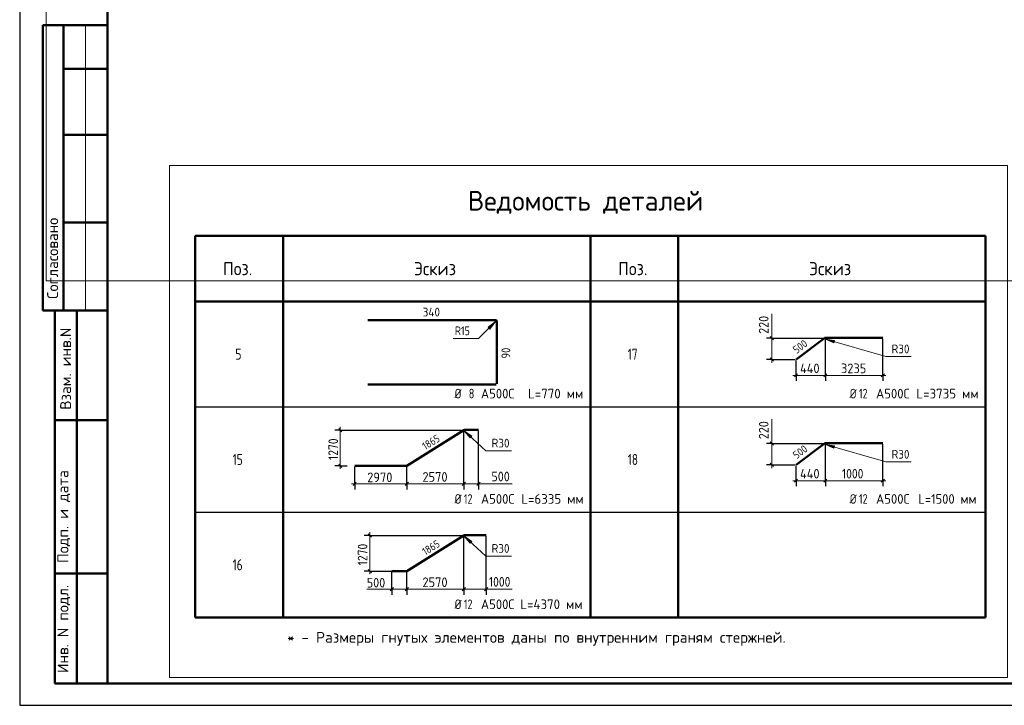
# Model space of a CAD drawing. Header units: millimetres. Extents: x 0 to 21005, y 0 to 14850.
# Tile 1 of 22: x 0 to 11214, y 0 to 7811. Entities that reach past the tile are written whole.
import ezdxf

# ---------------------------------------------------------------- set-up
doc = ezdxf.new("R2010")
doc.units = ezdxf.units.MM
for name, color, linetype, lineweight in [('Standard', 7, 'Continuous', 25), ('ДОП Верх по Х', 7, 'Continuous', 25), ('ЖБ Пилон', 180, 'Continuous', 25), ('Размерная линия_ общее', 7, 'Continuous', 13), ('Фоновоя арматура Х1', 7, 'Continuous', 25)]:
    doc.layers.add(name, color=color, linetype=linetype, lineweight=lineweight)
doc.styles.add('ISOCPEUR', font='txt')

msp = doc.modelspace()

# ---------------------------------------------------------------- hatches: boundary and pattern name
at = {"layer": 'Standard', "linetype": 'Continuous', "lineweight": 13, "transparency": 33554687}
for points in [[(5355, 4287), (5419, 4372), (5334, 4308)], [(9281, 4157), (9176, 4172), (9272, 4128)], [(5151, 3068), (5064, 3129), (5131, 3046)], [(9281, 2957), (9176, 2972), (9272, 2928)], [(5151, 1868), (5064, 1929), (5131, 1846)]]:
    msp.add_hatch(color=7, dxfattribs=at).paths.add_polyline_path(points)

# ---------------------------------------------------------------- linework, layer by layer
at = {"layer": 'Standard', "color": 7, "linetype": 'Continuous', "lineweight": 25, "transparency": 33554687}
msp.add_line((1000, 14600), (1000, 529), dxfattribs=at)
at = {"layer": 'Standard', "color": 7, "linetype": 'Continuous', "lineweight": 50, "transparency": 33554687}
for p, q in [((3, 7750), (0, 7750)), ((1000, 7750), (263, 7750)), ((263, 7750), (263, 4500)), ((263, 7750), (263, 4500)), ((500, 7750), (500, 4500)), ((1000, 7250), (500, 7250)), ((1000, 6500), (500, 6500)), ((1000, 5500), (500, 5500)), ((2000, 5350), (2000, 4600)), ((2000, 5350), (6500, 5350)), ((11000, 5350), (2000, 5350)), ((2000, 1000), (2000, 5350)), ((3000, 1000), (3000, 5350)), ((6500, 5350), (11000, 5350)), ((6500, 1000), (6500, 5350)), ((7500, 1000), (7500, 5350)), ((11000, 1000), (11000, 5350)), ((11000, 4600), (2000, 4600)), ((0, 4500), (3, 4500)), ((263, 4500), (1000, 4500)), ((400, 250), (400, 4500)), ((400, 250), (400, 4500)), ((650, 250), (650, 4500)), ((400, 3250), (1000, 3250)), ((400, 1500), (1000, 1500)), ((2000, 1000), (11000, 1000)), ((1000, 250), (400, 250))]:
    msp.add_line(p, q, dxfattribs=at)
at = {"layer": 'Standard', "color": 7, "linetype": 'Continuous', "lineweight": 13, "transparency": 33554687}
for p, q in [((750, 7750), (750, 4500)), ((8566, 4183), (8566, 4460)), ((5419, 4372), (5334, 4308)), ((5334, 4308), (5355, 4287)), ((5344, 4298), (5339, 4292)), ((5355, 4287), (5419, 4372)), ((5419, 4372), (5419, 4372)), ((5419, 4372), (5419, 4372)), ((5419, 4372), (5419, 4372)), ((9176, 4172), (9176, 4172)), ((9176, 4172), (9176, 4172)), ((9176, 4172), (9176, 4172)), ((9176, 4172), (9272, 4128)), ((9281, 4157), (9176, 4172)), ((9272, 4128), (9281, 4157)), ((9276, 4143), (9284, 4140)), ((8566, 2983), (8566, 3260)), ((5064, 3129), (5064, 3129)), ((5064, 3129), (5064, 3129)), ((5064, 3129), (5064, 3129)), ((5064, 3129), (5131, 3046)), ((5151, 3068), (5064, 3129)), ((5131, 3046), (5151, 3068)), ((5141, 3057), (5146, 3052)), ((9176, 2972), (9176, 2972)), ((9176, 2972), (9176, 2972)), ((9176, 2972), (9176, 2972)), ((9176, 2972), (9272, 2928)), ((9281, 2957), (9176, 2972)), ((9272, 2928), (9281, 2957)), ((9276, 2943), (9284, 2940)), ((5224, 2522), (5609, 2522)), ((5064, 1929), (5064, 1929)), ((5064, 1929), (5064, 1929)), ((5064, 1929), (5064, 1929)), ((5064, 1929), (5131, 1846)), ((5151, 1868), (5064, 1929)), ((5131, 1846), (5151, 1868)), ((5141, 1857), (5146, 1852)), ((4237, 1322), (3953, 1322)), ((5224, 1322), (5609, 1322))]:
    msp.add_line(p, q, dxfattribs=at)
at = {"layer": 'Standard', "color": 7, "linetype": 'Continuous', "lineweight": -3, "transparency": 33554687}
for p, q in [((2000, 3400), (11000, 3400)), ((2000, 2200), (11000, 2200))]:
    msp.add_line(p, q, dxfattribs=at)
at = {"layer": 'Standard', "color": 7, "linetype": 'Continuous', "lineweight": 25, "transparency": 33554687}
msp.add_lwpolyline([(0, 0), (21000, 0), (21000, 14850), (0, 14850), (0, 0)], close=True, dxfattribs=at)
at = {"layer": 'Standard', "color": 7, "linetype": 'Continuous', "lineweight": 13, "transparency": 33554687}
for points in [[(21005, 14764), (300, 14764), (300, 4836), (21005, 4836)], [(11250, 6150), (1707, 6150), (1707, 318), (11250, 318), (11250, 6150)], [(4936, 4181), (5227, 4181), (5419, 4372)], [(10155, 3973), (9863, 3973), (9176, 4172)], [(5600, 2901), (5309, 2901), (5064, 3129)], [(10155, 2773), (9863, 2773), (9176, 2972)], [(5600, 1701), (5309, 1701), (5064, 1929)]]:
    msp.add_lwpolyline(points, dxfattribs=at)
at = {"layer": 'Standard', "color": 7, "linetype": 'Continuous', "lineweight": 50, "transparency": 33554687}
msp.add_lwpolyline([(1000, 14600), (20750, 14600), (20750, 250), (1000, 250), (1000, 14600)], close=True, dxfattribs=at)
at = {"layer": 'ДОП Верх по Х', "color": 7, "linetype": 'Continuous', "lineweight": 50, "transparency": 33554687}
for p, q in [((8842, 3939), (9167, 4183)), ((9176, 4186), (9829, 4186)), ((4411, 2730), (5060, 3136)), ((5064, 3137), (5224, 3137)), ((8842, 2739), (9167, 2983)), ((9176, 2986), (9829, 2986)), ((4411, 1530), (5060, 1936)), ((5064, 1937), (5314, 1937))]:
    msp.add_line(p, q, dxfattribs=at)
for centre, radius, end in [((9176, 4172), 14.3, 126.8699), ((5064, 3129), 8.17, 122.0054), ((9176, 2972), 14.3, 126.8699), ((5064, 1929), 8.17, 122.0054)]:
    msp.add_arc(centre, radius, 90, end, dxfattribs=at)
at = {"layer": 'ЖБ Пилон', "color": 7, "linetype": 'Continuous', "lineweight": 50, "transparency": 33554687}
for p, q in [((3966, 4388), (5426, 4388)), ((5434, 4379), (5434, 3662)), ((5426, 3654), (3966, 3654))]:
    msp.add_line(p, q, dxfattribs=at)
msp.add_arc((5426, 4379), 8.43, 0, 90, dxfattribs=at)
at = {"layer": 'Размерная линия_ общее', "color": 253, "linetype": 'Continuous', "lineweight": -3, "true_color": 0xa0a0a0, "transparency": 33554687}
for p, q in [((8566, 4183), (8504, 4183)), ((8566, 4183), (8629, 4183)), ((8566, 4183), (9157, 4183)), ((9829, 3759), (9829, 4176)), ((8566, 3939), (8504, 3939)), ((8566, 3939), (8629, 3939)), ((8566, 3939), (8832, 3939)), ((8842, 3759), (8842, 3929)), ((8842, 3759), (8842, 3822)), ((9176, 3759), (9176, 3822)), ((9829, 3759), (9829, 3822)), ((8842, 3759), (8842, 3697)), ((9176, 3759), (9176, 3697)), ((9829, 3759), (9829, 3697)), ((3651, 3136), (3589, 3136)), ((3651, 3136), (3714, 3136)), ((8566, 2983), (8504, 2983)), ((8566, 2983), (8629, 2983)), ((8566, 2983), (9157, 2983)), ((9829, 2559), (9829, 2976)), ((3651, 2730), (3589, 2730)), ((3651, 2730), (3714, 2730)), ((3651, 2730), (3729, 2730)), ((3816, 2522), (3816, 2720)), ((8566, 2739), (8504, 2739)), ((8566, 2739), (8629, 2739)), ((8566, 2739), (8832, 2739)), ((8842, 2559), (8842, 2729)), ((3816, 2522), (3816, 2584)), ((4411, 2522), (4411, 2584)), ((5060, 2522), (5060, 2584)), ((5224, 2522), (5224, 2584)), ((8842, 2559), (8842, 2622)), ((9176, 2559), (9176, 2622)), ((9829, 2559), (9829, 2622)), ((3816, 2522), (3816, 2459)), ((4411, 2522), (4411, 2459)), ((5060, 2522), (5060, 2459)), ((5224, 2522), (5224, 2459)), ((8842, 2559), (8842, 2497)), ((9176, 2559), (9176, 2497)), ((9829, 2559), (9829, 2497)), ((3986, 1936), (3924, 1936)), ((3986, 1936), (4049, 1936)), ((3986, 1530), (3924, 1530)), ((3986, 1530), (4049, 1530)), ((3986, 1530), (4237, 1530)), ((4237, 1322), (4237, 1384)), ((4411, 1322), (4411, 1384)), ((5060, 1322), (5060, 1384)), ((5314, 1322), (5314, 1384)), ((4237, 1322), (4237, 1259)), ((4411, 1322), (4411, 1259)), ((5060, 1322), (5060, 1259)), ((5314, 1322), (5314, 1259))]:
    msp.add_line(p, q, dxfattribs=at)
at = {"layer": 'Размерная линия_ общее', "color": 7, "linetype": 'Continuous', "lineweight": 25, "transparency": 33554687}
for p, q in [((8585, 4164), (8548, 4202)), ((8585, 3920), (8548, 3958)), ((8823, 3741), (8860, 3778)), ((9157, 3741), (9194, 3778)), ((9810, 3741), (9848, 3778)), ((3670, 3117), (3633, 3154)), ((8585, 2964), (8548, 3002)), ((3670, 2711), (3633, 2749)), ((8585, 2720), (8548, 2758)), ((3797, 2503), (3834, 2541)), ((4392, 2503), (4430, 2541)), ((5041, 2503), (5079, 2541)), ((5206, 2503), (5243, 2541)), ((8823, 2541), (8860, 2578)), ((9157, 2541), (9194, 2578)), ((9810, 2541), (9848, 2578)), ((4005, 1917), (3968, 1954)), ((4005, 1511), (3968, 1549)), ((4218, 1303), (4256, 1341)), ((4392, 1303), (4430, 1341)), ((5041, 1303), (5079, 1341)), ((5295, 1303), (5333, 1341))]:
    msp.add_line(p, q, dxfattribs=at)
at = {"layer": 'Размерная линия_ общее', "color": 7, "linetype": 'Continuous', "lineweight": 13, "transparency": 33554687}
for p, q in [((8566, 4183), (8566, 4221)), ((8566, 3939), (8566, 4183)), ((8566, 3939), (8566, 3902)), ((8842, 3759), (8804, 3759)), ((8842, 3759), (9176, 3759)), ((9176, 3759), (9829, 3759)), ((9829, 3759), (9866, 3759)), ((3651, 3136), (3651, 3173)), ((8566, 2983), (8566, 3021)), ((8566, 2739), (8566, 2983)), ((3651, 2730), (3651, 2693)), ((8566, 2739), (8566, 2702)), ((3816, 2522), (3778, 2522)), ((3816, 2522), (4411, 2522)), ((4411, 2522), (5060, 2522)), ((5060, 2522), (5224, 2522)), ((5224, 2522), (5262, 2522)), ((8842, 2559), (8804, 2559)), ((8842, 2559), (9176, 2559)), ((9176, 2559), (9829, 2559)), ((9829, 2559), (9866, 2559)), ((3986, 1936), (3986, 1973)), ((3986, 1530), (3986, 1493)), ((4237, 1322), (4200, 1322)), ((4237, 1322), (4411, 1322)), ((4411, 1322), (5060, 1322)), ((5060, 1322), (5314, 1322)), ((5314, 1322), (5351, 1322))]:
    msp.add_line(p, q, dxfattribs=at)
at = {"layer": 'Размерная линия_ общее', "color": 253, "linetype": 'Continuous', "lineweight": -3, "true_color": 0xa0a0a0, "transparency": 33554687}
for points in [[(9176, 3759), (9176, 3768), (9176, 3768), (9176, 4073), (9176, 4073), (9176, 4176)], [(3651, 3136), (4448, 3136), (4448, 3136), (5030, 3136)], [(5060, 2522), (5060, 2533), (5060, 2533), (5060, 3080), (5060, 3080), (5060, 3126)], [(5224, 2522), (5224, 2534), (5224, 2534), (5224, 3127)], [(9176, 2559), (9176, 2568), (9176, 2568), (9176, 2976)], [(4411, 2522), (4411, 2529), (4411, 2529), (4411, 2529), (4411, 2529), (4411, 2720)], [(3986, 1936), (4545, 1936), (4545, 1936), (5040, 1936)], [(5060, 1322), (5060, 1333), (5060, 1333), (5060, 1926)], [(5314, 1322), (5314, 1335), (5314, 1335), (5314, 1927)], [(4237, 1322), (4237, 1328), (4237, 1328), (4237, 1328), (4237, 1328), (4237, 1520)], [(4411, 1322), (4411, 1329), (4411, 1329), (4411, 1329), (4411, 1329), (4411, 1520)]]:
    msp.add_lwpolyline(points, dxfattribs=at)
at = {"layer": 'Размерная линия_ общее', "color": 7, "linetype": 'Continuous', "lineweight": 13, "transparency": 33554687}
for points in [[(3651, 2730), (3651, 2749), (3651, 2749), (3651, 3136)], [(3986, 1530), (3986, 1553), (3986, 1553), (3986, 1936)]]:
    msp.add_lwpolyline(points, dxfattribs=at)
at = {"layer": 'Фоновоя арматура Х1', "color": 7, "linetype": 'Continuous', "lineweight": 50, "transparency": 33554687}
for p, q in [((4411, 2730), (3816, 2730)), ((4411, 1530), (4237, 1530))]:
    msp.add_line(p, q, dxfattribs=at)

# ---------------------------------------------------------------- texts
at = {"layer": 'Standard', "color": 7, "linetype": 'Continuous', "lineweight": 50, "transparency": 33554687, "insert": (5105, 5600), "char_height": 225, "width": 2899.15, "attachment_point": 7, "style": 'ISOCPEUR'}
msp.add_mtext('\\W0.98;Ведомость деталей', dxfattribs=at)
at = {"layer": 'Standard', "color": 7, "linetype": 'Continuous', "lineweight": 50, "transparency": 33554687, "char_height": 125, "attachment_point": 7, "rotation": 90, "style": 'ISOCPEUR'}
for s, insert, width in [('\\A1;{\\fISOCPEUR|i0|b0;\\H125.000000;\\W1.000000;\\C7;Согласовано}\\P', (438, 4631), 1035.94), ('\\A1;{\\fISOCPEUR|i0|b0;\\H125.000000;\\W1.000000;\\C7;Взам. инв.N}\\P', (586, 3368), 954.55), ('\\A1;{\\fISOCPEUR|i0|b0;\\H125.000000;\\W1.000000;\\C7;Подп. и дата}\\P', (575, 1621), 1098.53), ('\\A1;{\\fISOCPEUR|i0|b0;\\H125.000000;\\W1.000000;\\C7;Инв. N подл.}\\P', (575, 367), 1010.9)]:
    msp.add_mtext(s, dxfattribs=dict(at, insert=insert, width=width))
at = {"layer": 'Standard', "color": 7, "linetype": 'Continuous', "lineweight": 25, "transparency": 33554687, "attachment_point": 7, "style": 'ISOCPEUR'}
for s, insert, char_height, width in [('\\W0.92;Поз.', (2316, 4900), 150, 436.49), ('\\W0.94;Эскиз', (4491, 4900), 150, 588.05), ('\\W0.92;Поз.', (6816, 4900), 150, 436.49), ('\\W0.94;Эскиз', (8991, 4900), 150, 588.05), ('\\W0.78;5', (2456, 3938), 125, 136.01), ('\\W0.75;17', (6925, 3938), 125, 196.79), ('\\W0.83;Ø', (4953, 3496), 110, 155.83), ('\\W0.78;8', (5114, 3496), 110, 119.68), ('\\W0.95;А500С', (5253, 3496), 110, 458.88), ('\\W0.97;L=770 мм', (5790, 3496), 110, 679.73), ('\\W0.83;Ø', (9453, 3496), 110, 155.83), ('\\W0.75;12', (9559, 3496), 110, 173.17), ('\\W0.95;А500С', (9753, 3496), 110, 458.88), ('\\W0.97;L=3735 мм', (10213, 3496), 110, 756.87), ('\\W0.75;15', (2425, 2738), 125, 196.78), ('\\W0.75;18', (6925, 2738), 125, 196.79), ('\\W0.83;Ø', (4953, 2296), 110, 155.83), ('\\W0.75;12', (5059, 2296), 110, 173.17), ('\\W0.95;А500С', (5253, 2296), 110, 458.88), ('\\W0.97;L=6335 мм', (5713, 2296), 110, 756.87), ('\\W0.83;Ø', (9453, 2296), 110, 155.83), ('\\W0.75;12', (9559, 2296), 110, 173.17), ('\\W0.95;А500С', (9753, 2296), 110, 458.88), ('\\W0.94;L=1500 мм', (10235, 2296), 110, 733.27), ('\\W0.75;16', (2425, 1538), 125, 196.78), ('\\W0.83;Ø', (4953, 1096), 110, 155.83), ('\\W0.75;12', (5059, 1096), 110, 173.17), ('\\W0.95;А500С', (5253, 1096), 110, 458.88), ('\\W0.97;L=4370 мм', (5702, 1096), 110, 767.92), ('\\W1.00;* - Размеры гнутых элементов даны по внутренним граням стержней. ', (3045, 678), 125, 5827.97)]:
    msp.add_mtext(s, dxfattribs=dict(at, insert=insert, char_height=char_height, width=width))
at = {"layer": 'Standard', "color": 7, "linetype": 'Continuous', "lineweight": 18, "transparency": 33554687, "char_height": 100, "attachment_point": 7, "style": 'ISOCPEUR'}
for s, insert, width in [('\\W0.83;R15', (4957, 4217), 241.56), ('\\W0.92;R30', (9930, 4010), 265.65), ('\\W0.92;R30', (5375, 2937), 265.65), ('\\W0.92;R30', (9930, 2810), 265.65), ('\\W0.92;R30', (5375, 1737), 265.65)]:
    msp.add_mtext(s, dxfattribs=dict(at, insert=insert, width=width))
at = {"layer": 'ДОП Верх по Х', "color": 7, "linetype": 'Continuous', "lineweight": 18, "transparency": 33554687, "char_height": 87.5, "attachment_point": 7, "style": 'ISOCPEUR'}
for s, insert, width, rotation in [('\\W0.91;500', (8848, 4002), 223.52, 36.8699), ('\\W0.87;1865', (4620, 2906), 265.25, 32.0054), ('\\W0.91;500', (8848, 2802), 223.52, 36.8699), ('\\W0.87;1865', (4620, 1706), 265.25, 32.0054)]:
    msp.add_mtext(s, dxfattribs=dict(at, insert=insert, width=width, rotation=rotation))
at = {"layer": 'ЖБ Пилон', "color": 7, "linetype": 'Continuous', "lineweight": 18, "transparency": 33554687, "insert": (4590, 4430), "char_height": 100, "width": 265.66, "attachment_point": 7, "style": 'ISOCPEUR'}
msp.add_mtext('\\W0.92;340', dxfattribs=at)
at = {"layer": 'ЖБ Пилон', "color": 7, "linetype": 'Continuous', "lineweight": 18, "transparency": 33554687, "insert": (5587, 3951), "char_height": 100, "width": 183.6, "attachment_point": 7, "rotation": 90, "style": 'ISOCPEUR'}
msp.add_mtext('\\W0.87;90', dxfattribs=at)
at = {"layer": 'Размерная линия_ общее', "color": 7, "linetype": 'Continuous', "lineweight": 25, "transparency": 33554687, "char_height": 110, "attachment_point": 7, "rotation": 90, "style": 'ISOCPEUR'}
for s, insert, width in [('\\W0.91;220', (8529, 4232), 280.99), ('\\W0.91;220', (8529, 3032), 280.99), ('\\W0.87;1270', (3626, 2795), 333.45), ('\\W0.87;1270', (3961, 1595), 333.45)]:
    msp.add_mtext(s, dxfattribs=dict(at, insert=insert, width=width))
at = {"layer": 'Размерная линия_ общее', "color": 7, "linetype": 'Continuous', "lineweight": 25, "transparency": 33554687, "char_height": 110, "attachment_point": 7, "style": 'ISOCPEUR'}
for s, insert, width in [('\\W0.92;440', (8888, 3784), 303.43), ('\\W0.93;3235', (9354, 3784), 359.05), ('\\W0.92;440', (8888, 2584), 303.43), ('\\W0.87;1000', (9365, 2584), 333.46), ('\\W0.93;2970', (3958, 2542), 359.05), ('\\W0.93;2570', (4587, 2547), 359.04), ('\\W0.91;500', (5372, 2552), 281), ('\\W0.93;2570', (4587, 1347), 359.04), ('\\W0.87;1000', (5344, 1352), 333.45), ('\\W0.91;500', (3953, 1342), 280.99)]:
    msp.add_mtext(s, dxfattribs=dict(at, insert=insert, width=width))

doc.saveas('drawing.dxf')
